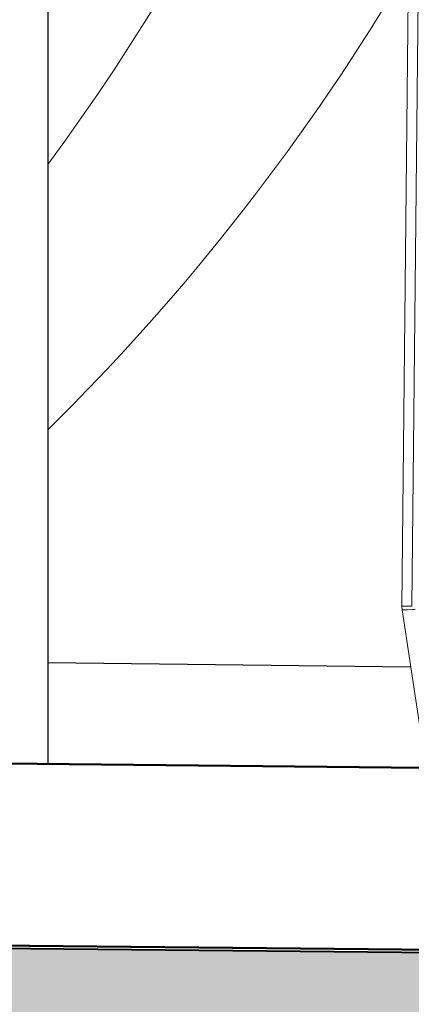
# Model space of a CAD drawing. Header units: metres. Extents: x 779 to 7046, y -512 to 9570.
# Tile 128 of 256: x 2476.467 to 2476.799, y -218.694 to -217.86. Entities that reach past the tile are written whole.
import ezdxf

# ---------------------------------------------------------------- set-up
doc = ezdxf.new("R2010")
doc.units = ezdxf.units.M
doc.linetypes.add('CIĄGłA', pattern=[0])
doc.layers.add('BK_Beton', color=2, linetype='Continuous', lineweight=15)
doc.layers.add('ZP_Zieleń', color=252, linetype='Continuous', lineweight=5)
doc.layers.add('PDF _Geometria', color=7, linetype='Continuous')
doc.layers.add('TB_OBRYS1', color=3, linetype='Continuous')

# ---------------------------------------------------------------- blocks, each defined once
blk = doc.blocks.new('ADBLUE HELIX 6000')
at = {"layer": 'PDF _Geometria', "lineweight": 9}
for points in [[(71578.79, 10986.89), (71578.79, 10442.96), (71578.79, 10442.27), (71579.14, 10439.79), (71599.95, 10311.03), (71600.31, 10311.03), (71601.72, 10311.39), (71603.84, 10311.39), (71607, 10311.39), (71609.48, 10311.39), (71612.66, 10311.39), (71615.82, 10311.74), (71619.71, 10312.09), (71623.59, 10313.14), (71628.17, 10313.85), (71628.17, 10313.14), (71628.52, 10312.09)], [(71578.79, 10986.89), (71579.49, 10986.89), (71580.9, 10986.89), (71583.73, 10986.89), (71587.26, 10986.89), (71587.26, 10442.96), (71583.73, 10442.96), (71580.9, 10442.96), (71579.49, 10442.96), (71578.79, 10442.96)], [(71590.08, 10440.48), (71589.72, 10440.13), (71589.02, 10440.13), (71588.66, 10440.13), (71588.31, 10440.13), (71587.96, 10440.13), (71587.61, 10440.13), (71583.73, 10439.79), (71581.26, 10439.79), (71579.49, 10439.79), (71579.14, 10439.79)]]:
    blk.add_lwpolyline(points, dxfattribs=at)
blk = doc.blocks.new('B-B')
at = {"lineweight": 9, "true_color": 0xed1f24}
h = blk.add_hatch(dxfattribs=at)
h.set_pattern_fill('AR-CONC', color=240, scale=0.005, angle=-34.44878)
h.set_pattern_definition([(15.551222, (-696.3316, 2496.9578), (0.7060955, -0.58100074), [0.09525, -1.04775]), (320.551222, (-696.3316, 2496.9578), (0.3950606, 0.88743875), [0.0762, -0.83820292]), (66.002667, (-696.27275, 2496.90935), (1.10115607, 0.306438), [0.08095004, -0.89045122]), (11.73542, (-696.1879, 2497.1672), (0.9987923, -0.94005267), [0.142875, -1.571625]), (62.18678, (-696.1047, 2497.0889), (1.67866224, 0.3487167), [0.1214251, -1.33567804]), (316.735373, (-696.1879, 2497.1672), (1.67866224, 0.3487167), [0.1142998, -1.25729866]), (346.551222, (-696.1191, 2497.043), (0.33588918, -0.85047388), [0.09525, -1.04775]), (291.551222, (-696.1191, 2497.043), (0.77576706, 0.58463913), [0.0762, -0.8382]), (37.002667, (-696.0911, 2496.97215), (1.11165624, -0.26583475), [0.08095004, -0.8904497]), (3.051222, (-696.3316, 2496.95777), (0.251885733, 0.33989841), [0, -0.82804, 0, -0.8509, 0, -0.841375]), (333.051222, (-696.3316, 2496.95777), (0.558853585, 0.22407151), [0, -0.48514, 0, -0.80899, 0, -0.320675]), (293.051222, (-696.56514, 2497.11797), (0.542859, -0.40711768), [0, -0.3175, 0, -0.9906, 0, -1.31445]), (283.051222, (-696.66986, 2497.1898), (0.6826754, -0.31412309), [0, -0.41275, 0, -0.65786, 0, -0.93345])])
h.paths.add_polyline_path([(23.26948, -99.18079), (21.63274, -88.75523), (20.12813, -78.87522), (18.2933, -68.47841), (16.06114, -55.6023), (14.25534, -45.65292), (13.18712, -39.86331), (11.74928, -30.61485), (10.74801, -24.98274), (15.18557, -54.52442), (18.22626, -73.03347), (21.92975, -93.13492), (24.12453, -104.98977)])
at = {"color": 251, "linetype": 'CIĄGłA', "true_color": 0x636466}
blk.add_line((19.59315, -74.44818, -0.67428), (19.64589, -74.75105), dxfattribs=at)
at = {"color": 242, "linetype": 'CIĄGłA', "lineweight": 40, "true_color": 0xcd2027}
blk.add_lwpolyline([(6.5317, 0.67352), (6.70494, -0.34681), (7.84711, -7.80843), (7.69965, -7.83589), (11.74928, -30.61485), (13.18712, -39.86331), (14.25534, -45.65292), (16.06114, -55.6023), (18.2933, -68.47841), (20.12813, -78.87522), (21.63274, -88.75523), (23.26948, -99.18079), (24.42396, -107.23563)], dxfattribs=at)
at = {"layer": 'BK_Beton', "color": 18, "lineweight": 50, "true_color": 0x000000}
blk.add_line((20.12813, -78.87522, -10.04), (18.39529, -69.02599, -10.04), dxfattribs=at)
at = {"layer": 'BK_Beton', "color": 18, "lineweight": 50, "true_color": 0x000000, "elevation": -10.04}
blk.add_lwpolyline([(18.50627, -69.62179), (18.65354, -69.59329), (20.1579, -78.1613), (20.01044, -78.18877)], dxfattribs=at)
at = {"layer": 'BK_Beton', "color": 18, "lineweight": 5, "true_color": 0x000000, "elevation": -10.04}
blk.add_lwpolyline([(20.01045, -78.18877), (20.1579, -78.1613), (18.65354, -69.59329), (18.5063, -69.62178)], dxfattribs=at)
at = {"layer": 'TB_OBRYS1', "color": 18, "lineweight": 25, "true_color": 0x000000, "elevation": -10.04}
blk.add_lwpolyline([(23.97313, -73.63234), (19.50871, -74.4639)], dxfattribs=at)
at = {"layer": 'ZP_Zieleń', "linetype": 'CIĄGłA', "elevation": -10.04}
for points in [[(24.22993, -74.02796, -0.069781), (23.18861, -74.20269, 0.057707), (21.49892, -74.44537, -0.203585), (20.00845, -74.37082, -0.203585)], [(20.22897, -74.64038, -0.065414), (19.78726, -74.41202)]]:
    blk.add_lwpolyline(points, format="xyb", dxfattribs=at)
at = {"color": 18, "lineweight": 0, "true_color": 0x000000, "xscale": 0.001, "yscale": 0.001, "zscale": 0.001, "rotation": 279.9583443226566}
blk.add_blockref('ADBLUE HELIX 6000', (-2.96866, -6.03965, -10.04), dxfattribs=at)

msp = doc.modelspace()

# ---------------------------------------------------------------- block references
at = {"layer": 'PDF _Geometria', "linetype": 'CIĄGłA', "rotation": 79.44877770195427}
msp.add_blockref('B-B', (2399.71412, -224.03405, 10.04), dxfattribs=at)

doc.saveas('drawing.dxf')
